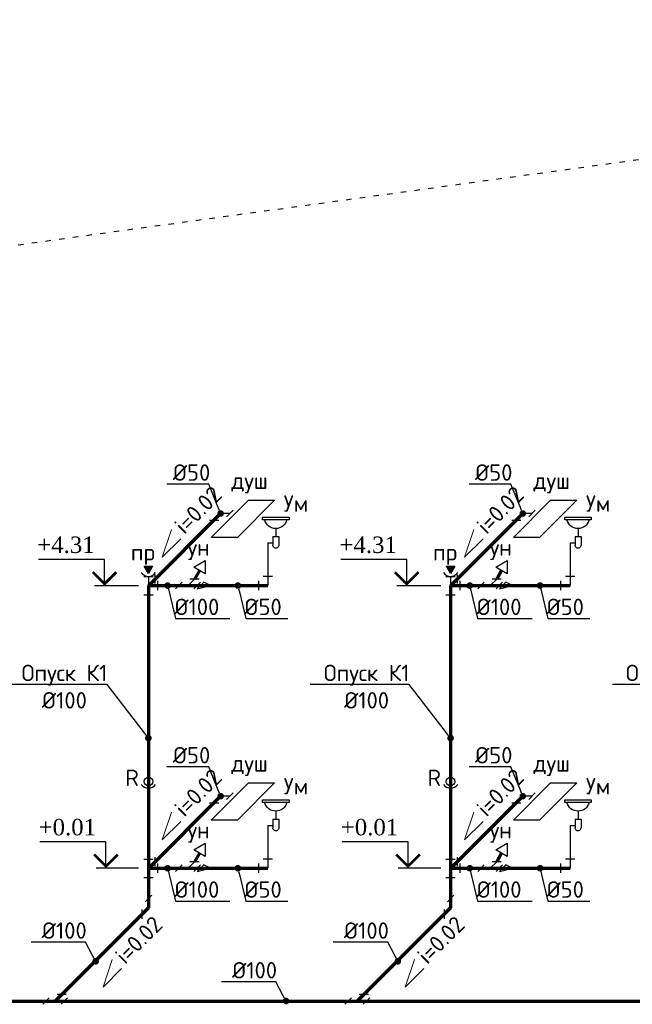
# Model space of a CAD drawing. Extents: x -4445 to 1909585, y 1860 to 289234.
# Tile 101 of 110: x 731306 to 740633, y 194392 to 209371. Entities that reach past the tile are written whole.
import ezdxf
from ezdxf import colors
from ezdxf.entities.mleader import LeaderData, LeaderLine
from ezdxf.enums import TextEntityAlignment as Align
from ezdxf.math import Vec2, Vec3

# ---------------------------------------------------------------- set-up
doc = ezdxf.new("R2010")
doc.units = 0
doc.header["$LTSCALE"] = 0.5
doc.header["$MEASUREMENT"] = 0
doc.linetypes.add('ACAD_ISO03W100', pattern=[30, 12, -18])
doc.layers.get('0').update_dxf_attribs({"linetype": 'CONTINUOUS', "lineweight": 18})
doc.layers.add('U 20', color=7, linetype='CONTINUOUS')
doc.layers.add('ВК', color=7, linetype='CONTINUOUS', lineweight=25)
doc.layers.add('К1', color=24, linetype='бытовая канализация', lineweight=70)
doc.styles.add('GOST', font='isocpeur.ttf')
doc.styles.add('Isocpeur', font='isocpeui.ttf', dxfattribs={"height": 250})
doc.styles.get("Standard").update_dxf_attribs({"font": 'spds.shx', "oblique": 15})
doc.styles.add('Наименование', font='times.ttf')
doc.linetypes.add('бытовая канализация', pattern='A,5,-0.5,["К1",Standard,S=0.7,R=0,X=0,Y=-0.35],-2', length=7.5)

# ---------------------------------------------------------------- blocks, each defined once
blk = doc.blocks.new('_Dot')
at = {"color": 0, "linetype": 'ByBlock', "lineweight": -2}
blk.add_line((-0.5, 0), (-1, 0), dxfattribs=at)
at = {"color": 0, "linetype": 'ByBlock', "const_width": 0.5}
blk.add_lwpolyline([(-0.25, 0, 1), (0.25, 0, 1)], format="xyb", close=True, dxfattribs=at)
blk = doc.blocks.new('Умывальник схема')
at = {"color": 7, "lineweight": 30, "ltscale": 250}
for p, q in [((13263, 19024), (13263, 18903)), ((13309, 18903), (13217, 18903)), ((13217, 18903), (13217, 18770)), ((13309, 18903), (13309, 18770)), ((13384, 18805), (13309, 18805))]:
    blk.add_line(p, q, dxfattribs=at)
blk.add_lwpolyline([(13466, 19197), (13062, 19197), (13062, 19157), (13466, 19157)], close=True, dxfattribs=at)
for centre, radius, start, end in [((13264, 19196), 173, 193.0686, 346.9314), ((13263, 18770), 45.9, 180, 0.0003)]:
    blk.add_arc(centre, radius, start, end, dxfattribs=at)

msp = doc.modelspace()

# ---------------------------------------------------------------- hatches: boundary and pattern name
at = {"ltscale": 250}
h = msp.add_hatch(color=256, dxfattribs=at)
h.dxf.hatch_style = 1
h.set_gradient(color1=(0, 153, 76), color2=(0, 153, 76), tint=1)
h.paths.add_polyline_path([(733328.762, 201056.554), (733203.762, 201056.554), (733266.262, 200948.301)])
h = msp.add_hatch(color=256, dxfattribs=at)
h.dxf.hatch_style = 1
h.set_gradient(color1=(0, 153, 76), color2=(0, 153, 76), tint=1)
h.paths.add_polyline_path([(737928.762, 201056.554), (737803.762, 201056.554), (737866.262, 200948.301)])

# ---------------------------------------------------------------- linework, layer by layer
at = {"color": 26, "lineweight": 30, "ltscale": 250}
for p, q in [((734365.555, 201858.587), (734266.56, 201759.592)), ((734505.555, 201858.587), (734365.555, 201858.587)), ((734555.053, 201908.084), (734456.058, 201809.089)), ((738965.555, 201858.587), (738866.56, 201759.592)), ((739105.555, 201858.587), (738965.555, 201858.587)), ((739155.053, 201908.084), (739056.058, 201809.089)), ((734196.56, 201759.592), (734336.56, 201759.592)), ((738796.56, 201759.592), (738936.56, 201759.592)), ((735085.595, 201412.669), (735085.595, 200762.669)), ((739685.595, 201412.669), (739685.595, 200762.669)), ((733196.262, 200902.669), (733336.262, 200902.669)), ((733266.262, 200902.669), (733266.262, 200622.669)), ((733365.257, 200931.664), (733365.257, 200791.664)), ((735155.595, 200902.669), (735015.595, 200902.669)), ((735085.595, 200902.669), (735085.595, 200762.669)), ((737796.262, 200902.669), (737936.262, 200902.669)), ((737866.262, 200902.669), (737866.262, 200622.669)), ((737965.257, 200931.664), (737965.257, 200791.664)), ((739755.595, 200902.669), (739615.595, 200902.669)), ((739685.595, 200902.669), (739685.595, 200762.669)), ((733266.262, 200762.669), (733365.257, 200861.664)), ((733266.262, 200762.669), (733406.262, 200762.669)), ((733406.262, 200832.669), (733406.262, 200692.669)), ((733778.305, 200812.166), (733679.31, 200713.171)), ((733728.808, 200762.669), (734008.808, 200762.669)), ((733868.808, 200762.669), (733967.803, 200861.664)), ((734037.803, 200861.664), (733897.803, 200861.664)), ((734058.305, 200812.166), (733959.31, 200713.171)), ((734108.305, 200812.166), (734009.31, 200713.171)), ((734945.595, 200692.669), (734945.595, 200832.669)), ((735085.595, 200762.669), (734945.595, 200762.669)), ((737866.262, 200762.669), (737965.257, 200861.664)), ((737866.262, 200762.669), (738006.262, 200762.669)), ((738006.262, 200832.669), (738006.262, 200692.669)), ((738378.305, 200812.166), (738279.31, 200713.171)), ((738328.808, 200762.669), (738608.808, 200762.669)), ((738468.808, 200762.669), (738567.803, 200861.664)), ((738637.803, 200861.664), (738497.803, 200861.664)), ((738658.305, 200812.166), (738559.31, 200713.171)), ((738708.305, 200812.166), (738609.31, 200713.171)), ((739545.595, 200692.669), (739545.595, 200832.669)), ((739685.595, 200762.669), (739545.595, 200762.669)), ((733196.262, 200622.669), (733336.262, 200622.669)), ((737796.262, 200622.669), (737936.262, 200622.669)), ((734555.053, 197608.084), (734456.058, 197509.089)), ((739155.053, 197608.084), (739056.058, 197509.089)), ((734196.56, 197459.592), (734336.56, 197459.592)), ((734365.555, 197558.587), (734266.56, 197459.592)), ((734505.555, 197558.587), (734365.555, 197558.587)), ((738796.56, 197459.592), (738936.56, 197459.592)), ((738965.555, 197558.587), (738866.56, 197459.592)), ((739105.555, 197558.587), (738965.555, 197558.587)), ((735085.595, 197112.669), (735085.595, 196462.669)), ((739685.595, 197112.669), (739685.595, 196462.669)), ((733196.262, 196602.669), (733336.262, 196602.669)), ((733266.262, 196602.669), (733266.262, 196322.669)), ((733266.262, 196462.669), (733365.257, 196561.664)), ((733365.257, 196631.664), (733365.257, 196491.664)), ((733406.262, 196532.669), (733406.262, 196392.669)), ((733868.808, 196462.669), (733967.803, 196561.664)), ((734037.803, 196561.664), (733897.803, 196561.664)), ((734945.595, 196392.669), (734945.595, 196532.669)), ((735155.595, 196602.669), (735015.595, 196602.669)), ((735085.595, 196602.669), (735085.595, 196462.669)), ((737796.262, 196602.669), (737936.262, 196602.669)), ((737866.262, 196602.669), (737866.262, 196322.669)), ((737866.262, 196462.669), (737965.257, 196561.664)), ((737965.257, 196631.664), (737965.257, 196491.664)), ((738006.262, 196532.669), (738006.262, 196392.669)), ((738468.808, 196462.669), (738567.803, 196561.664)), ((738637.803, 196561.664), (738497.803, 196561.664)), ((739545.595, 196392.669), (739545.595, 196532.669)), ((739755.595, 196602.669), (739615.595, 196602.669)), ((739685.595, 196602.669), (739685.595, 196462.669)), ((733266.262, 196462.669), (733406.262, 196462.669)), ((733778.305, 196512.166), (733679.31, 196413.171)), ((733728.808, 196462.669), (734008.808, 196462.669)), ((734058.305, 196512.166), (733959.31, 196413.171)), ((734108.305, 196512.166), (734009.31, 196413.171)), ((735085.595, 196462.669), (734945.595, 196462.669)), ((737866.262, 196462.669), (738006.262, 196462.669)), ((738378.305, 196512.166), (738279.31, 196413.171)), ((738328.808, 196462.669), (738608.808, 196462.669)), ((738658.305, 196512.166), (738559.31, 196413.171)), ((738708.305, 196512.166), (738609.31, 196413.171)), ((739685.595, 196462.669), (739545.595, 196462.669)), ((733196.262, 196322.669), (733336.262, 196322.669)), ((737796.262, 196322.669), (737936.262, 196322.669)), ((733315.759, 196052.166), (733216.764, 195953.171)), ((733266.262, 195862.669), (733266.262, 196002.669)), ((737915.759, 196052.166), (737816.764, 195953.171)), ((737866.262, 195862.669), (737866.262, 196002.669)), ((733266.262, 195862.669), (733167.267, 195763.674)), ((733167.267, 195833.674), (733167.267, 195693.674)), ((737866.262, 195862.669), (737767.267, 195763.674)), ((737767.267, 195833.674), (737767.267, 195693.674)), ((731756.303, 194492.71), (731657.308, 194393.715)), ((731706.805, 194443.212), (731986.805, 194443.212)), ((731846.805, 194443.212), (731945.8, 194542.207)), ((732015.8, 194542.207), (731875.8, 194542.207)), ((732036.303, 194492.71), (731937.308, 194393.715)), ((736356.303, 194492.71), (736257.308, 194393.715)), ((736306.805, 194443.212), (736586.805, 194443.212)), ((736446.805, 194443.212), (736545.8, 194542.207)), ((736615.8, 194542.207), (736475.8, 194542.207)), ((736636.303, 194492.71), (736537.308, 194393.715))]:
    msp.add_line(p, q, dxfattribs=at)
at = {"lineweight": 30, "ltscale": 250}
for points in [[(734621.965, 201495.926), (734221.965, 201495.926), (734787.65, 202061.612), (735187.65, 202061.612), (734621.965, 201495.926)], [(739221.965, 201495.926), (738821.965, 201495.926), (739387.65, 202061.612), (739787.65, 202061.612), (739221.965, 201495.926)], [(734621.965, 197195.926), (734221.965, 197195.926), (734787.65, 197761.612), (735187.65, 197761.612), (734621.965, 197195.926)], [(739221.965, 197195.926), (738821.965, 197195.926), (739387.65, 197761.612), (739787.65, 197761.612), (739221.965, 197195.926)]]:
    msp.add_lwpolyline(points, dxfattribs=at)
at = {"ltscale": 250}
for points in [[(733760.25, 201475.812), (733477.408, 201192.969), (733618.829, 201617.233)], [(738360.25, 201475.812), (738077.408, 201192.969), (738218.829, 201617.233)], [(733760.25, 197175.812), (733477.408, 196892.969), (733618.829, 197317.233)], [(738360.25, 197175.812), (738077.408, 196892.969), (738218.829, 197317.233)], [(732858.057, 194935.062), (732575.214, 194652.219), (732716.635, 195076.483)], [(737458.057, 194935.062), (737175.214, 194652.219), (737316.635, 195076.483)]]:
    msp.add_lwpolyline(points, dxfattribs=at)
at = {"lineweight": 30, "ltscale": 250}
for points in [[(733203.762, 201056.554), (733328.762, 201056.554), (733266.262, 200948.301)], [(737803.762, 201056.554), (737928.762, 201056.554), (737866.262, 200948.301)]]:
    msp.add_lwpolyline(points, close=True, dxfattribs=at)
at = {"color": 7, "lineweight": 30, "ltscale": 250}
for points in [[(734129.405, 200941.568), (733956.2, 201041.568), (734129.405, 201141.568), (734129.405, 200941.568)], [(738729.405, 200941.568), (738556.2, 201041.568), (738729.405, 201141.568), (738729.405, 200941.568)], [(734129.405, 196641.568), (733956.2, 196741.568), (734129.405, 196841.568), (734129.405, 196641.568)], [(738729.405, 196641.568), (738556.2, 196741.568), (738729.405, 196841.568), (738729.405, 196641.568)]]:
    msp.add_lwpolyline(points, dxfattribs=at)
at = {"color": 26, "lineweight": 30, "ltscale": 250}
for points in [[(734009.31, 200713.171), (734210.408, 200762.669), (734108.305, 200812.166)], [(738609.31, 200713.171), (738810.408, 200762.669), (738708.305, 200812.166)], [(734009.31, 196413.171), (734210.408, 196462.669), (734108.305, 196512.166)], [(738609.31, 196413.171), (738810.408, 196462.669), (738708.305, 196512.166)]]:
    msp.add_lwpolyline(points, dxfattribs=at)
at = {"lineweight": 30, "ltscale": 250}
for centre in [(733266.262, 197783.127), (737866.262, 197783.127)]:
    msp.add_circle(centre, 65, dxfattribs=at)
for centre in [(733266.262, 201034.636), (737866.262, 201034.636), (733266.262, 197812.578), (737866.262, 197812.578)]:
    msp.add_arc(centre, 131.967, 215.0235706, 324.9764294, dxfattribs=at)
at = {"layer": 'U 20', "color": 1}
for p, q in [((733115.415, 200758.446), (732447.766, 200758.446)), ((737715.415, 200758.446), (737047.766, 200758.446)), ((733116.262, 196462.669), (732469.066, 196462.669)), ((737716.262, 196462.669), (737069.066, 196462.669))]:
    msp.add_line(p, q, dxfattribs=at)
for points in [[(732597.766, 200758.446), (732597.766, 201158.446), (731593.584, 201158.446)], [(737197.766, 200758.446), (737197.766, 201158.446), (736193.584, 201158.446)], [(732619.066, 196462.669), (732619.066, 196862.669), (731614.884, 196862.669)], [(737219.066, 196462.669), (737219.066, 196862.669), (736214.884, 196862.669)]]:
    msp.add_lwpolyline(points, dxfattribs=at)
for points in [[(732777.766, 200966.726, 40, 40, 0), (732597.766, 200786.726, 40, 40, 0), (732417.766, 200966.726, 40, 40, 0)], [(737377.766, 200966.726, 40, 40, 0), (737197.766, 200786.726, 40, 40, 0), (737017.766, 200966.726, 40, 40, 0)], [(732799.066, 196670.949, 40, 40, 0), (732619.066, 196490.949, 40, 40, 0), (732439.066, 196670.949, 40, 40, 0)], [(737399.066, 196670.949, 40, 40, 0), (737219.066, 196490.949, 40, 40, 0), (737039.066, 196670.949, 40, 40, 0)]]:
    msp.add_lwpolyline(points, format="xyseb", dxfattribs=at)
at = {"layer": 'ВК', "color": 7, "linetype": 'ACAD_ISO03W100', "ltscale": 14}
msp.add_lwpolyline([(720876.057, 194442.365), (724417.9, 205005.1), (760880.6, 210008.6), (768253.457, 210008.6), (768253.457, 211956.165)], dxfattribs=at)
at = {"layer": 'К1', "ltscale": 750}
for p, q in [((734365.555, 201858.587), (733265.415, 200758.446)), ((738965.555, 201858.587), (737865.415, 200758.446)), ((733266.262, 200762.669), (735085.595, 200762.669)), ((737866.262, 200762.669), (739685.595, 200762.669)), ((734365.555, 197558.587), (733265.415, 196458.446)), ((738965.555, 197558.587), (737865.415, 196458.446)), ((733266.262, 196462.669), (733265.415, 195861.822)), ((733266.262, 196462.669), (735085.595, 196462.669)), ((737866.262, 196462.669), (737865.415, 195861.822)), ((737866.262, 196462.669), (739685.595, 196462.669))]:
    msp.add_line(p, q, dxfattribs=at)
at = {"layer": 'К1', "ltscale": 250}
for p, q in [((734042.803, 200991.568), (733967.803, 200861.664)), ((738642.803, 200991.568), (738567.803, 200861.664)), ((734042.803, 196691.568), (733967.803, 196561.664)), ((738642.803, 196691.568), (738567.803, 196561.664))]:
    msp.add_line(p, q, dxfattribs=at)
at = {"layer": 'К1', "ltscale": 500}
for p, q in [((733266.262, 200762.669), (733266.262, 196462.669)), ((737866.262, 200762.669), (737866.262, 196462.669)), ((733265.415, 195861.822), (731845.958, 194442.365)), ((737865.415, 195861.822), (736445.958, 194442.365)), ((720876.057, 194442.365), (758704.689, 194442.365))]:
    msp.add_line(p, q, dxfattribs=at)

# ---------------------------------------------------------------- block references
at = {"xscale": -1}
for p in [(748469.162, 182607.71), (753069.162, 182607.71), (748469.162, 178307.71), (753069.162, 178307.71)]:
    msp.add_blockref('Умывальник схема', p, dxfattribs=at)

# ---------------------------------------------------------------- texts
at = {"style": 'GOST'}
for p in [(734527.408, 202232.369), (739127.408, 202232.369), (734527.408, 197932.369), (739127.408, 197932.369)]:
    msp.add_text('душ', height=250, dxfattribs=at).set_placement(p)
at = {"color": 7, "lineweight": 30, "ltscale": 250, "style": 'GOST'}
for p in [(733813.101, 201528.662), (738413.101, 201528.662), (733813.101, 197228.662), (738413.101, 197228.662), (732910.907, 194987.913), (737510.907, 194987.913)]:
    msp.add_text('i=0.02', height=250, rotation=45, dxfattribs=at).set_placement(p)
for s, p in [('Ум', (735325.908, 201884.871)), ('Ум', (739925.908, 201884.871)), ('пр', (732998.043, 201144.833)), ('ун', (733862.447, 201217.405)), ('пр', (737598.043, 201144.833)), ('ун', (738462.447, 201217.405)), ('Ум', (735325.908, 197584.871)), ('Ум', (739925.908, 197584.871)), ('ун', (733862.447, 196917.405)), ('ун', (738462.447, 196917.405))]:
    msp.add_text(s, height=250, dxfattribs=at).set_placement(p)
at = {"linetype": 'ByBlock', "lineweight": 30, "ltscale": 250, "style": 'GOST'}
for p in [(732914.371, 197713.26), (737514.371, 197713.26)]:
    msp.add_text('R', height=250, dxfattribs=at).set_placement(p)
at = {"color": 7, "lineweight": 50, "char_height": 250, "attachment_point": 4, "style": 'Isocpeur'}
for s, insert, width in [('\\pi2991.4444;{\\C0;Ссылочные документы}', (139553.599, 203614.276), 9505.04788), ('\\pi2752.61864;{\\C0;Прилагаемые документы}', (139553.599, 201264.584), 9505.04788), ('\\pi163.06818;{\\C0;Основные показатели систем водоснабжения и \\P\\pi2964.29924;канализации}', (139390.71, 198649.49), 8000)]:
    msp.add_mtext(s, dxfattribs=dict(at, insert=insert, width=width))
at = {"layer": 'U 20', "color": 7, "style": 'Наименование'}
for s, p in [('+4.31', (732447.766, 201258.446)), ('+4.31', (737047.766, 201258.446)), ('+0.01', (732469.066, 196962.669)), ('+0.01', (737069.066, 196962.669))]:
    msp.add_text(s, height=250, dxfattribs=at).set_placement(p, align=Align.RIGHT)

# ---------------------------------------------------------------- leaders
ml = msp.add_multileader_mtext('Standard')
ml.set_content('%%C50', color=256, style='GOST')
ml.set_leader_properties()
ml.set_arrow_properties(name='DOT')
ml.build(insert=Vec2(0, 0))
ml.multileader.update_dxf_attribs({"text_left_attachment_type": 6, "text_right_attachment_type": 6, "dogleg_length": 0.001, "arrow_head_size": 100, "scale": 100})
ctx = ml.context
ctx.base_point, ctx.scale, ctx.char_height, ctx.arrow_head_size, ctx.landing_gap_size, ctx.plane_origin = Vec3(733660.508, 202307.069), 100, 250, 100, 0, Vec3(734365.555, 201858.587)
ctx.left_attachment, ctx.right_attachment, ctx.text_align_type = 6, 6, 1
notes = []
notes.append((ctx, [(1, (1, 1, 0), (734185.608, 202307.069), (-1, 0), 0.1, [(0, [(734365.555, 201858.587)], 0, [])])]))
ctx.mtext.insert, ctx.mtext.alignment, ctx.mtext.flow_direction = Vec3(733923.008, 202607.069), 2, 5
ml = msp.add_multileader_mtext('Standard')
ml.set_content('%%C50', color=256, style='GOST')
ml.set_leader_properties()
ml.set_arrow_properties(name='DOT')
ml.build(insert=Vec2(0, 0))
ml.multileader.update_dxf_attribs({"text_left_attachment_type": 6, "text_right_attachment_type": 6, "dogleg_length": 0.001, "arrow_head_size": 100, "scale": 100})
ctx = ml.context
ctx.base_point, ctx.scale, ctx.char_height, ctx.arrow_head_size, ctx.landing_gap_size, ctx.plane_origin = Vec3(738260.508, 202307.069), 100, 250, 100, 0, Vec3(738965.555, 201858.587)
ctx.left_attachment, ctx.right_attachment, ctx.text_align_type = 6, 6, 1
notes.append((ctx, [(1, (1, 1, 0), (738785.608, 202307.069), (-1, 0), 0.1, [(0, [(738965.555, 201858.587)], 0, [])])]))
ctx.mtext.insert, ctx.mtext.alignment, ctx.mtext.flow_direction = Vec3(738523.008, 202607.069), 2, 5
ml = msp.add_multileader_mtext('Standard')
ml.set_content('%%C100', color=256, style='GOST')
ml.set_leader_properties()
ml.set_arrow_properties(name='DOT')
ml.build(insert=Vec2(0, 0))
ml.multileader.update_dxf_attribs({"text_left_attachment_type": 6, "text_right_attachment_type": 6, "dogleg_length": 0.001, "arrow_head_size": 100, "scale": 100})
ctx = ml.context
ctx.base_point, ctx.scale, ctx.char_height, ctx.arrow_head_size, ctx.landing_gap_size, ctx.plane_origin = Vec3(733678.508, 200263.569), 100, 250, 100, 0, Vec3(733558.408, 200762.669)
ctx.left_attachment, ctx.right_attachment, ctx.text_align_type = 6, 6, 1
notes.append((ctx, [(0, (1, 1, 0), (733678.408, 200263.569), (1, 0), 0.1, [(0, [(733558.408, 200762.669)], 0, [])])]))
ctx.mtext.insert, ctx.mtext.alignment, ctx.mtext.flow_direction = Vec3(734003.508, 200563.569), 2, 5
ml = msp.add_multileader_mtext('Standard')
ml.set_content('%%C50', color=256, style='GOST')
ml.set_leader_properties()
ml.set_arrow_properties(name='DOT')
ml.build(insert=Vec2(0, 0))
ml.multileader.update_dxf_attribs({"text_left_attachment_type": 6, "text_right_attachment_type": 6, "dogleg_length": 0.001, "arrow_head_size": 100, "scale": 100})
ctx = ml.context
ctx.base_point, ctx.scale, ctx.char_height, ctx.arrow_head_size, ctx.landing_gap_size, ctx.plane_origin = Vec3(734748.208, 200263.569), 100, 250, 100, 0, Vec3(734628.108, 200762.669)
ctx.left_attachment, ctx.right_attachment, ctx.text_align_type = 6, 6, 1
notes.append((ctx, [(0, (1, 1, 0), (734748.108, 200263.569), (1, 0), 0.1, [(0, [(734628.108, 200762.669)], 0, [])])]))
ctx.mtext.insert, ctx.mtext.alignment, ctx.mtext.flow_direction = Vec3(735010.708, 200563.569), 2, 5
ml = msp.add_multileader_mtext('Standard')
ml.set_content('%%C100', color=256, style='GOST')
ml.set_leader_properties()
ml.set_arrow_properties(name='DOT')
ml.build(insert=Vec2(0, 0))
ml.multileader.update_dxf_attribs({"text_left_attachment_type": 6, "text_right_attachment_type": 6, "dogleg_length": 0.001, "arrow_head_size": 100, "scale": 100})
ctx = ml.context
ctx.base_point, ctx.scale, ctx.char_height, ctx.arrow_head_size, ctx.landing_gap_size, ctx.plane_origin = Vec3(738278.508, 200263.569), 100, 250, 100, 0, Vec3(738158.408, 200762.669)
ctx.left_attachment, ctx.right_attachment, ctx.text_align_type = 6, 6, 1
notes.append((ctx, [(0, (1, 1, 0), (738278.408, 200263.569), (1, 0), 0.1, [(0, [(738158.408, 200762.669)], 0, [])])]))
ctx.mtext.insert, ctx.mtext.alignment, ctx.mtext.flow_direction = Vec3(738603.508, 200563.569), 2, 5
ml = msp.add_multileader_mtext('Standard')
ml.set_content('%%C50', color=256, style='GOST')
ml.set_leader_properties()
ml.set_arrow_properties(name='DOT')
ml.build(insert=Vec2(0, 0))
ml.multileader.update_dxf_attribs({"text_left_attachment_type": 6, "text_right_attachment_type": 6, "dogleg_length": 0.001, "arrow_head_size": 100, "scale": 100})
ctx = ml.context
ctx.base_point, ctx.scale, ctx.char_height, ctx.arrow_head_size, ctx.landing_gap_size, ctx.plane_origin = Vec3(739348.208, 200263.569), 100, 250, 100, 0, Vec3(739228.108, 200762.669)
ctx.left_attachment, ctx.right_attachment, ctx.text_align_type = 6, 6, 1
notes.append((ctx, [(0, (1, 1, 0), (739348.108, 200263.569), (1, 0), 0.1, [(0, [(739228.108, 200762.669)], 0, [])])]))
ctx.mtext.insert, ctx.mtext.alignment, ctx.mtext.flow_direction = Vec3(739610.708, 200563.569), 2, 5
ml = msp.add_multileader_mtext('Standard')
ml.set_content('Опуск К1\\P%%C100', color=256, style='GOST')
ml.set_leader_properties()
ml.set_arrow_properties(name='DOT')
ml.build(insert=Vec2(0, 0))
ml.multileader.update_dxf_attribs({"text_left_attachment_type": 6, "text_right_attachment_type": 6, "dogleg_length": 0.001, "arrow_head_size": 100, "scale": 100})
ctx = ml.context
ctx.base_point, ctx.scale, ctx.char_height, ctx.arrow_head_size, ctx.landing_gap_size, ctx.plane_origin = Vec3(731337.383, 199258.642), 100, 250, 100, 0, Vec3(733266.262, 198442.227)
ctx.left_attachment, ctx.right_attachment, ctx.text_align_type = 6, 6, 1
notes.append((ctx, [(1, (1, 1, 0), (732637.483, 199258.642), (-1, 0), 0.1, [(0, [(733266.262, 198442.227)], 0, [])])]))
ctx.mtext.insert, ctx.mtext.alignment, ctx.mtext.flow_direction = Vec3(731987.383, 199558.642), 2, 5
ml = msp.add_multileader_mtext('Standard')
ml.set_content('Опуск К1\\P%%C100', color=256, style='GOST')
ml.set_leader_properties()
ml.set_arrow_properties(name='DOT')
ml.build(insert=Vec2(0, 0))
ml.multileader.update_dxf_attribs({"text_left_attachment_type": 6, "text_right_attachment_type": 6, "dogleg_length": 0.001, "arrow_head_size": 100, "scale": 100})
ctx = ml.context
ctx.base_point, ctx.scale, ctx.char_height, ctx.arrow_head_size, ctx.landing_gap_size, ctx.plane_origin = Vec3(735937.383, 199258.642), 100, 250, 100, 0, Vec3(737866.262, 198442.227)
ctx.left_attachment, ctx.right_attachment, ctx.text_align_type = 6, 6, 1
notes.append((ctx, [(1, (1, 1, 0), (737237.483, 199258.642), (-1, 0), 0.1, [(0, [(737866.262, 198442.227)], 0, [])])]))
ctx.mtext.insert, ctx.mtext.alignment, ctx.mtext.flow_direction = Vec3(736587.383, 199558.642), 2, 5
ml = msp.add_multileader_mtext('Standard')
ml.set_content('Опуск К1\\P%%C100', color=256, style='GOST')
ml.set_leader_properties()
ml.set_arrow_properties(name='DOT')
ml.build(insert=Vec2(0, 0))
ml.multileader.update_dxf_attribs({"text_left_attachment_type": 6, "text_right_attachment_type": 6, "dogleg_length": 0.001, "arrow_head_size": 100, "scale": 100})
ctx = ml.context
ctx.base_point, ctx.scale, ctx.char_height, ctx.arrow_head_size, ctx.landing_gap_size, ctx.plane_origin = Vec3(740537.383, 199258.642), 100, 250, 100, 0, Vec3(742466.262, 198442.227)
ctx.left_attachment, ctx.right_attachment, ctx.text_align_type = 6, 6, 1
notes.append((ctx, [(1, (1, 1, 0), (741837.483, 199258.642), (-1, 0), 0.1, [(0, [(742466.262, 198442.227)], 0, [])])]))
ctx.mtext.insert, ctx.mtext.alignment, ctx.mtext.flow_direction = Vec3(741187.383, 199558.642), 2, 5
ml = msp.add_multileader_mtext('Standard')
ml.set_content('%%C50', color=256, style='GOST')
ml.set_leader_properties()
ml.set_arrow_properties(name='DOT')
ml.build(insert=Vec2(0, 0))
ml.multileader.update_dxf_attribs({"text_left_attachment_type": 6, "text_right_attachment_type": 6, "dogleg_length": 0.001, "arrow_head_size": 100, "scale": 100})
ctx = ml.context
ctx.base_point, ctx.scale, ctx.char_height, ctx.arrow_head_size, ctx.landing_gap_size, ctx.plane_origin = Vec3(733660.508, 198007.069), 100, 250, 100, 0, Vec3(734365.555, 197558.587)
ctx.left_attachment, ctx.right_attachment, ctx.text_align_type = 6, 6, 1
notes.append((ctx, [(1, (1, 1, 0), (734185.608, 198007.069), (-1, 0), 0.1, [(0, [(734365.555, 197558.587)], 0, [])])]))
ctx.mtext.insert, ctx.mtext.alignment, ctx.mtext.flow_direction = Vec3(733923.008, 198307.069), 2, 5
ml = msp.add_multileader_mtext('Standard')
ml.set_content('%%C50', color=256, style='GOST')
ml.set_leader_properties()
ml.set_arrow_properties(name='DOT')
ml.build(insert=Vec2(0, 0))
ml.multileader.update_dxf_attribs({"text_left_attachment_type": 6, "text_right_attachment_type": 6, "dogleg_length": 0.001, "arrow_head_size": 100, "scale": 100})
ctx = ml.context
ctx.base_point, ctx.scale, ctx.char_height, ctx.arrow_head_size, ctx.landing_gap_size, ctx.plane_origin = Vec3(738260.508, 198007.069), 100, 250, 100, 0, Vec3(738965.555, 197558.587)
ctx.left_attachment, ctx.right_attachment, ctx.text_align_type = 6, 6, 1
notes.append((ctx, [(1, (1, 1, 0), (738785.608, 198007.069), (-1, 0), 0.1, [(0, [(738965.555, 197558.587)], 0, [])])]))
ctx.mtext.insert, ctx.mtext.alignment, ctx.mtext.flow_direction = Vec3(738523.008, 198307.069), 2, 5
ml = msp.add_multileader_mtext('Standard')
ml.set_content('%%C100', color=256, style='GOST')
ml.set_leader_properties()
ml.set_arrow_properties(name='DOT')
ml.build(insert=Vec2(0, 0))
ml.multileader.update_dxf_attribs({"text_left_attachment_type": 6, "text_right_attachment_type": 6, "dogleg_length": 0.001, "arrow_head_size": 100, "scale": 100})
ctx = ml.context
ctx.base_point, ctx.scale, ctx.char_height, ctx.arrow_head_size, ctx.landing_gap_size, ctx.plane_origin = Vec3(733678.508, 195963.569), 100, 250, 100, 0, Vec3(733558.408, 196462.669)
ctx.left_attachment, ctx.right_attachment, ctx.text_align_type = 6, 6, 1
notes.append((ctx, [(0, (1, 1, 0), (733678.408, 195963.569), (1, 0), 0.1, [(0, [(733558.408, 196462.669)], 0, [])])]))
ctx.mtext.insert, ctx.mtext.alignment, ctx.mtext.flow_direction = Vec3(734003.508, 196263.569), 2, 5
ml = msp.add_multileader_mtext('Standard')
ml.set_content('%%C50', color=256, style='GOST')
ml.set_leader_properties()
ml.set_arrow_properties(name='DOT')
ml.build(insert=Vec2(0, 0))
ml.multileader.update_dxf_attribs({"text_left_attachment_type": 6, "text_right_attachment_type": 6, "dogleg_length": 0.001, "arrow_head_size": 100, "scale": 100})
ctx = ml.context
ctx.base_point, ctx.scale, ctx.char_height, ctx.arrow_head_size, ctx.landing_gap_size, ctx.plane_origin = Vec3(734748.208, 195963.569), 100, 250, 100, 0, Vec3(734628.108, 196462.669)
ctx.left_attachment, ctx.right_attachment, ctx.text_align_type = 6, 6, 1
notes.append((ctx, [(0, (1, 1, 0), (734748.108, 195963.569), (1, 0), 0.1, [(0, [(734628.108, 196462.669)], 0, [])])]))
ctx.mtext.insert, ctx.mtext.alignment, ctx.mtext.flow_direction = Vec3(735010.708, 196263.569), 2, 5
ml = msp.add_multileader_mtext('Standard')
ml.set_content('%%C100', color=256, style='GOST')
ml.set_leader_properties()
ml.set_arrow_properties(name='DOT')
ml.build(insert=Vec2(0, 0))
ml.multileader.update_dxf_attribs({"text_left_attachment_type": 6, "text_right_attachment_type": 6, "dogleg_length": 0.001, "arrow_head_size": 100, "scale": 100})
ctx = ml.context
ctx.base_point, ctx.scale, ctx.char_height, ctx.arrow_head_size, ctx.landing_gap_size, ctx.plane_origin = Vec3(738278.508, 195963.569), 100, 250, 100, 0, Vec3(738158.408, 196462.669)
ctx.left_attachment, ctx.right_attachment, ctx.text_align_type = 6, 6, 1
notes.append((ctx, [(0, (1, 1, 0), (738278.408, 195963.569), (1, 0), 0.1, [(0, [(738158.408, 196462.669)], 0, [])])]))
ctx.mtext.insert, ctx.mtext.alignment, ctx.mtext.flow_direction = Vec3(738603.508, 196263.569), 2, 5
ml = msp.add_multileader_mtext('Standard')
ml.set_content('%%C50', color=256, style='GOST')
ml.set_leader_properties()
ml.set_arrow_properties(name='DOT')
ml.build(insert=Vec2(0, 0))
ml.multileader.update_dxf_attribs({"text_left_attachment_type": 6, "text_right_attachment_type": 6, "dogleg_length": 0.001, "arrow_head_size": 100, "scale": 100})
ctx = ml.context
ctx.base_point, ctx.scale, ctx.char_height, ctx.arrow_head_size, ctx.landing_gap_size, ctx.plane_origin = Vec3(739348.208, 195963.569), 100, 250, 100, 0, Vec3(739228.108, 196462.669)
ctx.left_attachment, ctx.right_attachment, ctx.text_align_type = 6, 6, 1
notes.append((ctx, [(0, (1, 1, 0), (739348.108, 195963.569), (1, 0), 0.1, [(0, [(739228.108, 196462.669)], 0, [])])]))
ctx.mtext.insert, ctx.mtext.alignment, ctx.mtext.flow_direction = Vec3(739610.708, 196263.569), 2, 5
ml = msp.add_multileader_mtext('Standard')
ml.set_content('%%C100', color=256, style='GOST')
ml.set_leader_properties()
ml.set_arrow_properties(name='DOT')
ml.build(insert=Vec2(0, 0))
ml.multileader.update_dxf_attribs({"text_left_attachment_type": 6, "text_right_attachment_type": 6, "dogleg_length": 0.001, "arrow_head_size": 100, "scale": 100})
ctx = ml.context
ctx.base_point, ctx.scale, ctx.char_height, ctx.arrow_head_size, ctx.landing_gap_size, ctx.plane_origin = Vec3(731659.914, 195339.019), 100, 250, 100, 0, Vec3(732463.757, 195046.177)
ctx.left_attachment, ctx.right_attachment, ctx.text_align_type = 6, 6, 1
notes.append((ctx, [(1, (1, 1, 0), (732310.014, 195339.019), (-1, 0), 0.1, [(0, [(732463.757, 195046.177)], 0, [])])]))
ctx.mtext.insert, ctx.mtext.alignment, ctx.mtext.flow_direction = Vec3(731984.914, 195639.019), 2, 5
ml = msp.add_multileader_mtext('Standard')
ml.set_content('%%C100', color=256, style='GOST')
ml.set_leader_properties()
ml.set_arrow_properties(name='DOT')
ml.build(insert=Vec2(0, 0))
ml.multileader.update_dxf_attribs({"text_left_attachment_type": 6, "text_right_attachment_type": 6, "dogleg_length": 0.001, "arrow_head_size": 100, "scale": 100})
ctx = ml.context
ctx.base_point, ctx.scale, ctx.char_height, ctx.arrow_head_size, ctx.landing_gap_size, ctx.plane_origin = Vec3(736259.914, 195339.019), 100, 250, 100, 0, Vec3(737063.757, 195046.177)
ctx.left_attachment, ctx.right_attachment, ctx.text_align_type = 6, 6, 1
notes.append((ctx, [(1, (1, 1, 0), (736910.014, 195339.019), (-1, 0), 0.1, [(0, [(737063.757, 195046.177)], 0, [])])]))
ctx.mtext.insert, ctx.mtext.alignment, ctx.mtext.flow_direction = Vec3(736584.914, 195639.019), 2, 5
ml = msp.add_multileader_mtext('Standard')
ml.set_content('%%C100', color=256, style='GOST')
ml.set_leader_properties()
ml.set_arrow_properties(name='DOT')
ml.build(insert=Vec2(0, 0))
ml.multileader.update_dxf_attribs({"text_left_attachment_type": 6, "text_right_attachment_type": 6, "dogleg_length": 0.001, "arrow_head_size": 100, "scale": 100})
ctx = ml.context
ctx.base_point, ctx.scale, ctx.char_height, ctx.arrow_head_size, ctx.landing_gap_size, ctx.plane_origin = Vec3(734557.603, 194735.208), 100, 250, 100, 0, Vec3(735361.446, 194442.365)
ctx.left_attachment, ctx.right_attachment, ctx.text_align_type = 6, 6, 1
notes.append((ctx, [(1, (1, 1, 0), (735207.703, 194735.208), (-1, 0), 0.1, [(0, [(735361.446, 194442.365)], 0, [])])]))
ctx.mtext.insert, ctx.mtext.alignment, ctx.mtext.flow_direction = Vec3(734882.603, 195035.208), 2, 5
for ctx, leaders in notes:
    for number, flags, end, landing, length, lines in leaders:
        leader = LeaderData()
        leader.index, (leader.has_last_leader_line, leader.has_dogleg_vector, leader.attachment_direction) = number, flags
        leader.last_leader_point, leader.dogleg_vector, leader.dogleg_length = Vec3(end), Vec3(landing), length
        for number, points, colour, breaks in lines:
            line = LeaderLine()
            line.index, line.vertices, line.color, line.breaks = number, Vec3.list(points), colors.encode_raw_color(colour), breaks
            leader.lines.append(line)
        ctx.leaders.append(leader)

doc.saveas('drawing.dxf')
